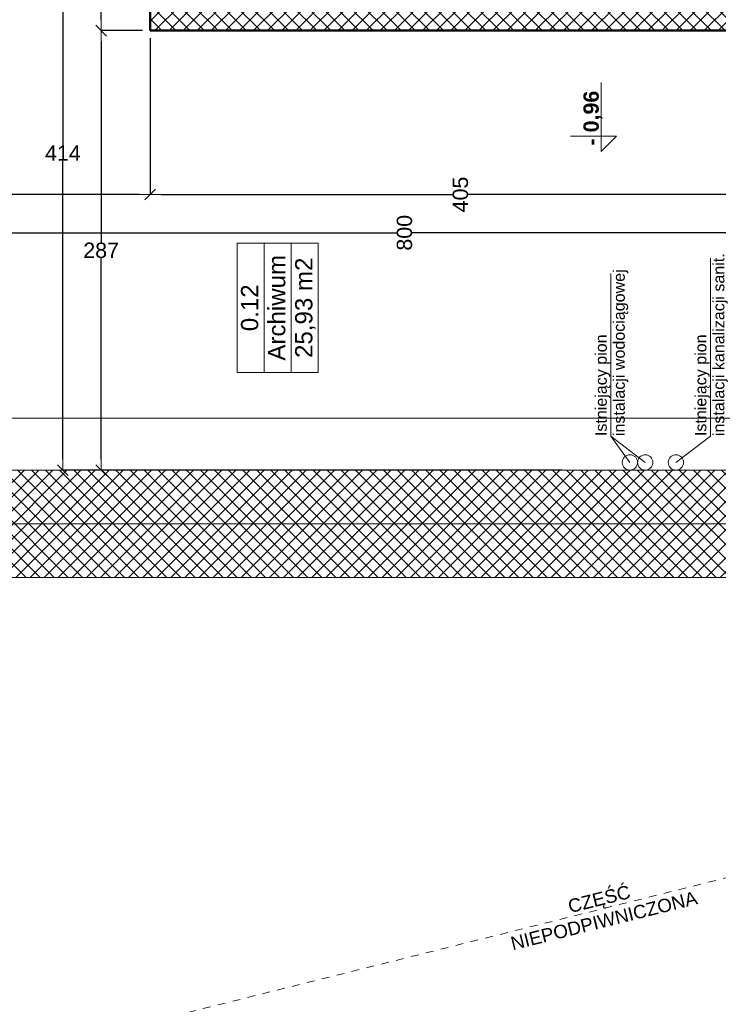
# Model space of a CAD drawing. Header units: millimetres. Extents: x 309006 to 595006, y -33000 to 67000.
# Tile 29 of 55: x 448971 to 453530, y 10075 to 16503. Entities that reach past the tile are written whole.
import ezdxf
from ezdxf.enums import TextEntityAlignment as Align

# ---------------------------------------------------------------- set-up
doc = ezdxf.new("R2010")
doc.units = ezdxf.units.MM
doc.header["$MEASUREMENT"] = 0
doc.linetypes.add('Przerywana 1_100', pattern=[100, 50, -50])
for name, color, linetype in [('Drzwi ArchiCAD', 7, 'Continuous'), ('Opisy', 7, 'Continuous'), ('Wymiary', 7, 'Continuous'), ('Ściany', 7, 'Continuous')]:
    doc.layers.add(name, color=color, linetype=linetype)
for name, color, linetype, lineweight in [('Drzwi ArchiCAD_Nr_pióra__21', 7, 'Continuous', 50), ('Drzwi ArchiCAD_Nr_pióra__3', 7, 'Continuous', 20), ('Drzwi ArchiCAD_Nr_pióra__4', 7, 'Continuous', 20), ('Instalacje_Nr_pióra__120', 7, 'Continuous', 5), ('Instalacje_Nr_pióra__245', 34, 'Continuous', 20), ('Instalacje_Nr_pióra__246', 1, 'Continuous', 20), ('Metryczki pomieszczeń ArchiCADa_Nr_pióra__6', 7, 'Continuous', 13), ('Opisy_Nr_pióra__120', 7, 'Continuous', 5), ('Poziomy_Nr_pióra__6', 7, 'Continuous', 13), ('Znaczniki drzwi ArchiCADa_Nr_pióra__5', 7, 'Continuous', 5), ('Ściany_Nr_pióra__21', 7, 'Continuous', 50), ('Ściany_Nr_pióra__3', 7, 'Continuous', 20)]:
    doc.layers.add(name, color=color, linetype=linetype, lineweight=lineweight)
for name, color, linetype, lineweight, true_color in [('Drzwi ArchiCAD_Nr_pióra__82', 7, 'Continuous', 5, 0x4b4b4b), ('Instalacje_Nr_pióra__249', 7, 'Continuous', 20, 0x0000a0), ('Opisy_Nr_pióra__82', 7, 'Continuous', 5, 0x4b4b4b), ('Ściany_Nr_pióra__102', 7, 'Continuous', 5, 0x8c8c8c)]:
    doc.layers.add(name, color=color, linetype=linetype, lineweight=lineweight, true_color=true_color)
doc.styles.add('GENERATED_STYLE_1', font='arial.ttf')
doc.styles.add('GENERATED_STYLE_2', font='arial.ttf')
doc.dimstyles.new('GENERATED_STYLE__1', dxfattribs={"dimtxt": 100, "dimasz": 71.25, "dimexe": 0.18, "dimexo": 50, "dimgap": 0.09, "dimtad": 1, "dimdec": 0, "dimlfac": 0.1, "dimzin": 0, "dimdsep": 46, "dimtxsty": 'GENERATED_STYLE_1', "dimblk": 'ARROWHEAD_6', "dimblk1": 'ARROWHEAD_6', "dimblk2": 'ARROWHEAD_6', "dimcen": 0.09, "dimclrd": 7, "dimclre": 7, "dimclrt": 7, "dimazin": 0, "dimtfac": 1, "dimtdec": 4, "dimtmove": 0, "dimatfit": 3, "dimfxl": 1, "dimtolj": 1, "dimtzin": 0, "dimarcsym": 0})
doc.dimstyles.new('GENERATED_STYLE__2', dxfattribs={"dimtxt": 100, "dimasz": 71.25, "dimexe": 0.18, "dimexo": 50, "dimgap": 0.09, "dimtad": 1, "dimtih": 1, "dimtoh": 1, "dimdec": 0, "dimlfac": 0.1, "dimzin": 0, "dimdsep": 46, "dimtxsty": 'GENERATED_STYLE_1', "dimblk": 'ARROWHEAD_6', "dimblk1": 'ARROWHEAD_6', "dimblk2": 'ARROWHEAD_6', "dimcen": 0.09, "dimclrd": 7, "dimclre": 7, "dimclrt": 7, "dimazin": 0, "dimtfac": 1, "dimtdec": 4, "dimtmove": 0, "dimatfit": 3, "dimfxl": 1, "dimtolj": 1, "dimtzin": 0, "dimarcsym": 0})
pattern_1 = [(45, (0, 0), (-45.961939, 45.961939), []), (135, (0, 0), (45.961939, 45.961939), [])]

# ---------------------------------------------------------------- blocks, each defined once
blk = doc.blocks.new('Archiwum_0.12_48', base_point=(287059.2, 15054.9))
at = {"layer": 'Metryczki pomieszczeń ArchiCADa_Nr_pióra__6', "linetype": 'Continuous'}
for p, q in [((286636.4, 15320.1), (287482.1, 15320.1)), ((286636.4, 15143.3), (286636.4, 15320.1)), ((287482.1, 15320.1), (287482.1, 15143.3)), ((287482.1, 15143.3), (286636.4, 15143.3)), ((286636.4, 15143.3), (287482.1, 15143.3)), ((286636.4, 14966.5), (286636.4, 15143.3)), ((287482.1, 15143.3), (287482.1, 14966.5)), ((287482.1, 14966.5), (286636.4, 14966.5)), ((286636.4, 14966.5), (287482.1, 14966.5)), ((286636.4, 14789.7), (286636.4, 14966.5)), ((287482.1, 14966.5), (287482.1, 14789.7)), ((287482.1, 14789.7), (286636.4, 14789.7))]:
    blk.add_line(p, q, dxfattribs=at)
at = {"layer": 'Metryczki pomieszczeń ArchiCADa_Nr_pióra__6'}
for tag, style, p in [('ROOM_NUMBER', 'GENERATED_STYLE_2', (287059.2, 15294.3)), ('ROOM_NAME', 'GENERATED_STYLE_2', (287059.2, 15117.6)), ('ROOM_AREA', 'GENERATED_STYLE_1', (287059.2, 14940.8))]:
    blk.add_attdef(tag, text='', height=112.5, dxfattribs=dict(at, style=style)).set_placement(p, align=Align.TOP_CENTER)
blk = doc.blocks.new('Ściana_147', base_point=(288869, 15757.1))
at = {"layer": 'Ściany_Nr_pióra__102', "linetype": 'Continuous'}
h = blk.add_hatch(dxfattribs=at)
h.set_pattern_fill('Bloczki_betonowe', color=256, style=0, pattern_type=2)
h.set_pattern_definition(pattern_1)
h.paths.add_polyline_path([(289029, 15757.1), (290139, 15757.1), (290139, 15887.1), (288869, 15887.1)])
at = {"layer": 'Ściany_Nr_pióra__21', "linetype": 'Continuous', "flags": 128}
for points in [[(290139, 15887.1), (288869, 15887.1)], [(289029, 15757.1), (290139, 15757.1)]]:
    blk.add_lwpolyline(points, dxfattribs=at)
blk = doc.blocks.new('D1 Drzwi proste 13_5')
at = {"layer": 'Drzwi ArchiCAD_Nr_pióra__21', "linetype": 'Continuous'}
for p, q in [((-400, 0), (-400, -80)), ((400, 0), (400, -80))]:
    blk.add_line(p, q, dxfattribs=at)
at = {"layer": 'Drzwi ArchiCAD_Nr_pióra__3', "linetype": 'Continuous'}
blk.add_arc((350, 0), 700, 93.27583, 180, dxfattribs=at)
at = {"layer": 'Drzwi ArchiCAD_Nr_pióra__4', "linetype": 'Continuous'}
for p, q in [((350, 700), (310, 700)), ((310, 700), (310, 0)), ((350, 0), (350, 700)), ((-350, 0), (-400, 0)), ((-400, 0), (-400, -80)), ((-350, -80), (-350, 0)), ((310, 0), (350, 0)), ((400, 0), (350, 0)), ((350, 0), (350, -80)), ((400, -80), (400, 0)), ((-400, -80), (-350, -80)), ((350, -80), (400, -80))]:
    blk.add_line(p, q, dxfattribs=at)
at = {"layer": 'Drzwi ArchiCAD_Nr_pióra__82', "linetype": 'Przerywana 1_100'}
for p, q in [((-400, 0), (400, 0)), ((-400, -160), (400, -160))]:
    blk.add_line(p, q, dxfattribs=at)
blk = doc.blocks.new('Znacznik O 13_14')
at = {"layer": 'Znaczniki drzwi ArchiCADa_Nr_pióra__5', "linetype": 'Continuous'}
blk.add_line((0, -441.25), (0, 100), dxfattribs=at)
at = {"layer": 'Znaczniki drzwi ArchiCADa_Nr_pióra__5', "style": 'GENERATED_STYLE_1'}
for tag, p in [('AC_MarkerText_2', (-13.75, -356.4395)), ('AC_MarkerText_3', (161.25, -356.4395))]:
    blk.add_attdef(tag, text='', height=87.5, rotation=90, dxfattribs=at).set_placement(p, align=Align.BOTTOM_LEFT)
blk = doc.blocks.new('Ściana_148', base_point=(288869, 15757.1))
at = {"layer": 'Ściany_Nr_pióra__102', "linetype": 'Continuous'}
h = blk.add_hatch(dxfattribs=at)
h.set_pattern_fill('Bloczki_betonowe', color=256, style=0, pattern_type=2)
h.set_pattern_definition(pattern_1)
h.paths.add_polyline_path([(288869, 15887.1), (288869, 11837.1), (288949, 11837.1), (289029, 11837.1), (289029, 15757.1)])
h = blk.add_hatch(dxfattribs=at)
h.set_pattern_fill('Bloczki_betonowe', color=256, style=0, pattern_type=2)
h.set_pattern_definition(pattern_1)
h.paths.add_polyline_path([(288869, 9297.1), (288949, 9297.1), (289029, 9297.1), (289029, 11037.1), (288949, 11037.1), (288869, 11037.1)])
at = {"layer": 'Ściany_Nr_pióra__21', "linetype": 'Continuous'}
for p, q in [((288869, 11837.1), (288949, 11837.1)), ((288949, 11837.1), (289029, 11837.1)), ((288869, 11037.1), (288949, 11037.1)), ((288949, 11037.1), (289029, 11037.1)), ((288869, 9297.1), (288949, 9297.1)), ((288949, 9297.1), (289029, 9297.1)), ((288869, 8497.1), (288949, 8497.1)), ((288949, 8497.1), (289029, 8497.1))]:
    blk.add_line(p, q, dxfattribs=at)
at = {"layer": 'Ściany_Nr_pióra__21', "linetype": 'Continuous', "flags": 128}
for points in [[(288869, 15887.1), (288869, 11837.1)], [(289029, 11837.1), (289029, 15757.1)], [(288869, 11037.1), (288869, 10227.1)], [(289029, 9297.1), (289029, 11037.1)], [(288869, 10027.1), (288869, 9297.1)]]:
    blk.add_lwpolyline(points, dxfattribs=at)
at = {"layer": 'Drzwi ArchiCAD', "color": 251, "linetype": 'Continuous', "lineweight": 20, "true_color": 0x6a6a6a, "xscale": -1, "zscale": 1000, "rotation": 90}
for p in [(288869, 11437.1), (288869, 8897.1)]:
    blk.add_blockref('D1 Drzwi proste 13_5', p, dxfattribs=at)
at = {"layer": 'Znaczniki drzwi ArchiCADa_Nr_pióra__5'}
ref = blk.add_blockref('Znacznik O 13_14', (289029, 11437.1), dxfattribs=dict(at, rotation=270))
ref.add_attrib('AC_MarkerText_2', '80', dxfattribs={"color": 7, "height": 87.5, "rotation": 360, "style": 'GENERATED_STYLE_1'}).set_placement((288644, 11479.4), align=Align.BOTTOM_LEFT)
ref.add_attrib('AC_MarkerText_3', '190', dxfattribs={"color": 7, "height": 87.5, "rotation": 360, "style": 'GENERATED_STYLE_1'}).set_placement((288644, 11304.4), align=Align.BOTTOM_LEFT)
ref = blk.add_blockref('Znacznik O 13_14', (289029, 8897.1), dxfattribs=dict(at, rotation=270))
ref.add_attrib('AC_MarkerText_2', '70', dxfattribs={"color": 7, "height": 87.5, "rotation": 360, "style": 'GENERATED_STYLE_1'}).set_placement((288644, 8939.4), align=Align.BOTTOM_LEFT)
ref.add_attrib('AC_MarkerText_3', '190', dxfattribs={"color": 7, "height": 87.5, "rotation": 360, "style": 'GENERATED_STYLE_1'}).set_placement((288644, 8764.4), align=Align.BOTTOM_LEFT)
blk = doc.blocks.new('ARROWHEAD_6')
at = {"color": 0, "linetype": 'Continuous', "lineweight": 0}
for p, q in [((0, 0), (-1, 0)), ((-0.5, -0.5), (0.5, 0.5))]:
    blk.add_line(p, q, dxfattribs=at)
blk = doc.blocks.new('*D1379')
at = {"layer": 'Defpoints', "color": 0}
for p in [(449252, 17702.1), (452192, 17702.1), (452562, 13562.1)]:
    blk.add_point(p, dxfattribs=at)
at = {"layer": 'Wymiary', "color": 7, "linetype": 'Continuous', "lineweight": -2}
for p, q in [((452142, 17702.1), (449251.8, 17702.1)), ((449252, 17630.9), (449252, 15682.4)), ((449252, 13633.4), (449252, 15581.8)), ((452512, 13562.1), (449251.8, 13562.1))]:
    blk.add_line(p, q, dxfattribs=at)
at = {"layer": 'Wymiary', "color": 7, "lineweight": -2, "xscale": 71.25, "yscale": 71.25, "zscale": 71.25}
for p, rotation in [((449252, 17702.1), 90), ((449252, 13562.1), 270)]:
    blk.add_blockref('ARROWHEAD_6', p, dxfattribs=dict(at, rotation=rotation))
at = {"layer": 'Wymiary', "color": 7, "lineweight": 5, "insert": (449252, 15632.1), "char_height": 100, "attachment_point": 5, "style": 'GENERATED_STYLE_1'}
blk.add_mtext('\\A1;414', dxfattribs=at)
blk = doc.blocks.new('*D1380')
at = {"layer": 'Defpoints', "color": 0}
for p in [(449502, 16432.1), (449822, 16432.1), (452562, 13562.1)]:
    blk.add_point(p, dxfattribs=at)
at = {"layer": 'Wymiary', "color": 7, "linetype": 'Continuous', "lineweight": -2}
for p, q in [((449772, 16432.1), (449501.8, 16432.1)), ((449502, 16360.9), (449502, 15048.2)), ((449502, 13633.4), (449502, 14946)), ((452512, 13562.1), (449501.8, 13562.1))]:
    blk.add_line(p, q, dxfattribs=at)
at = {"layer": 'Wymiary', "color": 7, "lineweight": -2, "xscale": 71.25, "yscale": 71.25, "zscale": 71.25}
for p, rotation in [((449502, 16432.1), 90), ((449502, 13562.1), 270)]:
    blk.add_blockref('ARROWHEAD_6', p, dxfattribs=dict(at, rotation=rotation))
at = {"layer": 'Wymiary', "color": 7, "lineweight": 5, "insert": (449502, 14997.1), "char_height": 100, "attachment_point": 5, "style": 'GENERATED_STYLE_1'}
blk.add_mtext('\\A1;287', dxfattribs=at)
blk = doc.blocks.new('*D1381')
at = {"layer": 'Defpoints', "color": 0}
for p in [(449502, 17702.1), (452192, 17702.1), (449822, 16432.1)]:
    blk.add_point(p, dxfattribs=at)
at = {"layer": 'Wymiary', "color": 7, "linetype": 'Continuous', "lineweight": -2}
for p, q in [((452142, 17702.1), (449501.8, 17702.1)), ((449502, 17630.9), (449502, 17117.4)), ((449502, 16503.4), (449502, 17016.8)), ((449772, 16432.1), (449501.8, 16432.1))]:
    blk.add_line(p, q, dxfattribs=at)
at = {"layer": 'Wymiary', "color": 7, "lineweight": -2, "xscale": 71.25, "yscale": 71.25, "zscale": 71.25}
for p, rotation in [((449502, 17702.1), 90), ((449502, 16432.1), 270)]:
    blk.add_blockref('ARROWHEAD_6', p, dxfattribs=dict(at, rotation=rotation))
at = {"layer": 'Wymiary', "color": 7, "lineweight": 5, "insert": (449502, 17067.1), "char_height": 100, "attachment_point": 5, "style": 'GENERATED_STYLE_1'}
blk.add_mtext('\\A1;127', dxfattribs=at)
blk = doc.blocks.new('*D1388')
at = {"layer": 'Defpoints', "color": 0}
for p in [(447482, 15632.1), (447482, 15112.1), (455482, 14997.1)]:
    blk.add_point(p, dxfattribs=at)
at = {"layer": 'Wymiary', "color": 7, "linetype": 'Continuous', "lineweight": -2}
for p, q in [((447482, 15582.1), (447482, 15111.9)), ((447553.2, 15112.1), (451430.8, 15112.1)), ((455410.7, 15112.1), (451533.1, 15112.1)), ((455482, 15047.1), (455482, 15112.3))]:
    blk.add_line(p, q, dxfattribs=at)
at = {"layer": 'Wymiary', "color": 7, "lineweight": -2, "xscale": 71.25, "yscale": 71.25, "zscale": 71.25}
for p, rotation in [((447482, 15112.1), 180), ((455482, 15112.1), 360)]:
    blk.add_blockref('ARROWHEAD_6', p, dxfattribs=dict(at, rotation=rotation))
at = {"layer": 'Wymiary', "color": 7, "lineweight": 5, "insert": (451482, 15112.1), "char_height": 100, "attachment_point": 5, "rotation": 90, "style": 'GENERATED_STYLE_1'}
blk.add_mtext('\\A1;800', dxfattribs=at)
blk = doc.blocks.new('*D1425')
at = {"layer": 'Defpoints', "color": 0}
for p in [(449822, 16432.1), (453872, 16432.1), (449822, 15362.1)]:
    blk.add_point(p, dxfattribs=at)
at = {"layer": 'Wymiary', "color": 7, "linetype": 'Continuous', "lineweight": -2}
for p, q in [((449822, 16382.1), (449822, 15361.9)), ((453872, 16382.1), (453872, 15361.9)), ((449893.2, 15362.1), (451795.8, 15362.1)), ((453800.7, 15362.1), (451898.1, 15362.1))]:
    blk.add_line(p, q, dxfattribs=at)
at = {"layer": 'Wymiary', "color": 7, "lineweight": -2, "xscale": 71.25, "yscale": 71.25, "zscale": 71.25, "rotation": 180}
blk.add_blockref('ARROWHEAD_6', (449822, 15362.1), dxfattribs=at)
at = {"layer": 'Wymiary', "color": 7, "lineweight": -2, "xscale": 71.25, "yscale": 71.25, "zscale": 71.25}
blk.add_blockref('ARROWHEAD_6', (453872, 15362.1), dxfattribs=at)
at = {"layer": 'Wymiary', "color": 7, "lineweight": 5, "insert": (451847, 15362.1), "char_height": 100, "attachment_point": 5, "rotation": 90, "style": 'GENERATED_STYLE_1'}
blk.add_mtext('\\A1;405', dxfattribs=at)
blk = doc.blocks.new('*D1426')
at = {"layer": 'Defpoints', "color": 0}
for p in [(449822, 16432.1), (447482, 15632.1), (447482, 15362.1)]:
    blk.add_point(p, dxfattribs=at)
at = {"layer": 'Wymiary', "color": 7, "linetype": 'Continuous', "lineweight": -2}
for p, q in [((449822, 16382.1), (449822, 15361.9)), ((447482, 15582.1), (447482, 15361.9)), ((447553.2, 15362.1), (448600.8, 15362.1)), ((449750.7, 15362.1), (448703.1, 15362.1))]:
    blk.add_line(p, q, dxfattribs=at)
at = {"layer": 'Wymiary', "color": 7, "lineweight": -2, "xscale": 71.25, "yscale": 71.25, "zscale": 71.25, "rotation": 180}
blk.add_blockref('ARROWHEAD_6', (447482, 15362.1), dxfattribs=at)
at = {"layer": 'Wymiary', "color": 7, "lineweight": -2, "xscale": 71.25, "yscale": 71.25, "zscale": 71.25}
blk.add_blockref('ARROWHEAD_6', (449822, 15362.1), dxfattribs=at)
at = {"layer": 'Wymiary', "color": 7, "lineweight": 5, "insert": (448652, 15362.1), "char_height": 100, "attachment_point": 5, "rotation": 90, "style": 'GENERATED_STYLE_1'}
blk.add_mtext('\\A1;234', dxfattribs=at)

msp = doc.modelspace()

# ---------------------------------------------------------------- hatches: boundary and pattern name
at = {"layer": 'Ściany_Nr_pióra__102', "linetype": 'Continuous', "lineweight": 5}
h = msp.add_hatch(dxfattribs=at)
h.set_pattern_fill('Bloczki_betonowe', color=256, angle=90, style=0, pattern_type=2)
h.set_pattern_definition([(135, (465709.09, -272436.916), (-45.961939, -45.961939), []), (225, (465709.09, -272436.916), (-45.961939, 45.961939), [])])
h.paths.add_polyline_path([(458082, 13562.1), (446912, 13562.1), (447612, 12862.1), (458082, 12862.1)])

# ---------------------------------------------------------------- linework, layer by layer
at = {"layer": 'Instalacje_Nr_pióra__120', "linetype": 'Continuous', "lineweight": 5}
msp.add_line((452953.3, 13612.9), (452828.3, 13784.5), dxfattribs=at)
at = {"layer": 'Instalacje_Nr_pióra__120', "linetype": 'Continuous', "lineweight": 5, "flags": 128}
for points in [[(453253.3, 13612.9), (453478.3, 13784.5), (453478.3, 14946.6)], [(453053.3, 13612.9), (452828.3, 13784.5), (452828.3, 14845.3)]]:
    msp.add_lwpolyline(points, dxfattribs=at)
at = {"layer": 'Instalacje_Nr_pióra__245', "linetype": 'Continuous', "lineweight": 5}
msp.add_circle((453253.3, 13612.9), 50, dxfattribs=at)
at = {"layer": 'Instalacje_Nr_pióra__246', "linetype": 'Continuous', "lineweight": 5}
msp.add_circle((453053.3, 13612.9), 50, dxfattribs=at)
at = {"layer": 'Instalacje_Nr_pióra__249', "linetype": 'Continuous', "lineweight": 5}
msp.add_circle((452953.3, 13612.9), 50, dxfattribs=at)
at = {"layer": 'Opisy', "color": 9, "linetype": 'Continuous', "lineweight": 5, "flags": 128}
msp.add_lwpolyline([(455482, 16432.1), (449822, 16432.1), (449822, 17702.1), (447482, 17702.1), (447482, 13562.1), (455482, 13562.1)], close=True, dxfattribs=at)
at = {"layer": 'Opisy_Nr_pióra__120', "linetype": 'Continuous', "lineweight": 5}
msp.add_line((454300.5, 13212.1), (447012, 13212.1), dxfattribs=at)
at = {"layer": 'Opisy_Nr_pióra__82', "linetype": 'Przerywana 1_100', "lineweight": 5}
msp.add_line((462827, 13212.1), (442712, 8182.1), dxfattribs=at)
at = {"layer": 'Poziomy_Nr_pióra__6', "linetype": 'Continuous', "lineweight": 5}
for p, q in [((452765.7, 15742.3), (452765.7, 16092.3)), ((452865.7, 15742.3), (452565.7, 15742.3)), ((452865.7, 15742.3), (452765.7, 15642.3)), ((452765.7, 15642.3), (452765.7, 15742.3))]:
    msp.add_line(p, q, dxfattribs=at)
at = {"layer": 'Ściany_Nr_pióra__21', "linetype": 'Continuous', "lineweight": 5, "flags": 128}
for points in [[(455482, 13562.1), (447482, 13562.1)], [(447612, 12862.1), (458082, 12862.1)]]:
    msp.add_lwpolyline(points, dxfattribs=at)
at = {"layer": 'Ściany_Nr_pióra__3', "linetype": 'Continuous', "lineweight": 5}
msp.add_line((455482, 13902.1), (447482, 13902.1), dxfattribs=at)

# ---------------------------------------------------------------- block references
at = {"layer": 'Opisy', "linetype": 'Continuous', "lineweight": 5}
ref = msp.add_blockref('Archiwum_0.12_48', (450654.2, 14622.3), dxfattribs=dict(at, rotation=90))
ref.add_attrib('ROOM_NAME', 'Archiwum', dxfattribs={"layer": 'Metryczki pomieszczeń ArchiCADa_Nr_pióra__6', "color": 7, "height": 112.5, "rotation": 90, "style": 'GENERATED_STYLE_2'}).set_placement((450591.5, 14622.3), align=Align.TOP_CENTER)
ref.add_attrib('ROOM_NUMBER', '0.12', dxfattribs={"layer": 'Metryczki pomieszczeń ArchiCADa_Nr_pióra__6', "color": 7, "height": 112.5, "rotation": 90, "style": 'GENERATED_STYLE_2'}).set_placement((450414.7, 14622.3), align=Align.TOP_CENTER)
ref.add_attrib('ROOM_AREA', '25,93 m2', dxfattribs={"layer": 'Metryczki pomieszczeń ArchiCADa_Nr_pióra__6', "color": 7, "height": 112.5, "rotation": 90, "style": 'GENERATED_STYLE_1'}).set_placement((450768.3, 14622.3), align=Align.TOP_CENTER)
at = {"layer": 'Ściany', "lineweight": 5, "rotation": 90}
for name in ['Ściana_147', 'Ściana_148']:
    msp.add_blockref(name, (449952, 16432.1), dxfattribs=at)

# ---------------------------------------------------------------- texts
at = {"layer": 'Instalacje_Nr_pióra__120', "linetype": 'Continuous', "lineweight": 5, "char_height": 75, "attachment_point": 4, "rotation": 90, "line_spacing_factor": 0.940037, "style": 'GENERATED_STYLE_1'}
for s, insert in [('\\A1;{\\fArial|b0|i0|c238|p38;Istniejący pion\\P\\fArial|b0|i0|c238|p38;instalacji kanalizacji sanit.}', (453484.8, 13784.5)), ('\\A1;{\\fArial|b0|i0|c238|p38;Istniejący pion\\P\\fArial|b0|i0|c238|p38;instalacji wodociągowej}', (452834.8, 13784.5))]:
    msp.add_mtext(s, dxfattribs=dict(at, insert=insert))
at = {"layer": 'Opisy_Nr_pióra__120', "linetype": 'Continuous', "lineweight": 5, "style": 'GENERATED_STYLE_1'}
for s, p in [('CZĘŚĆ', (452562.4, 10669.4)), ('NIEPODPIWNICZONA', (452188.6, 10427.1))]:
    msp.add_text(s, height=87.5, rotation=14.03959, dxfattribs=at).set_placement(p)
at = {"layer": 'Poziomy_Nr_pióra__6', "linetype": 'Continuous', "lineweight": 5, "insert": (452772.5, 15682.3), "char_height": 100, "attachment_point": 7, "rotation": 90, "style": 'GENERATED_STYLE_2'}
msp.add_mtext('\\A1;{\\fArial|b1|i0|c238|p38;- 0,96}', dxfattribs=at)

# ---------------------------------------------------------------- dimensions: what is measured, and where the dimension line sits
at = {"layer": 'Wymiary', "linetype": 'Continuous', "lineweight": 5}
for base, p1, p2, picture, middle in [((449252, 17702.1), (452562, 13562.1), (452192, 17702.1), '*D1379', (449252, 15632.1)), ((449502, 17702.1), (449822, 16432.1), (452192, 17702.1), '*D1381', (449502, 17067.1)), ((449502, 16432.1), (452562, 13562.1), (449822, 16432.1), '*D1380', (449502, 14997.1))]:
    dim = msp.add_linear_dim(base=base, p1=p1, p2=p2, angle=90, dimstyle='GENERATED_STYLE__2', dxfattribs=at)
    dim.commit()
    dim.dimension.update_dxf_attribs({"geometry": picture, "text_midpoint": middle, "dimtype": 160})
for base, p1, p2, picture, middle in [((447482, 15362.1), (449822, 16432.1), (447482, 15632.1), '*D1426', (448652, 15362.1)), ((449822, 15362.1), (453872, 16432.1), (449822, 16432.1), '*D1425', (451847, 15362.1)), ((447482, 15112.1), (455482, 14997.1), (447482, 15632.1), '*D1388', (451482, 15112.1))]:
    dim = msp.add_linear_dim(base=base, p1=p1, p2=p2, angle=180, dimstyle='GENERATED_STYLE__1', dxfattribs=at)
    dim.commit()
    dim.dimension.update_dxf_attribs({"geometry": picture, "text_midpoint": middle, "dimtype": 160, "text_rotation": 90})

doc.saveas('drawing.dxf')
